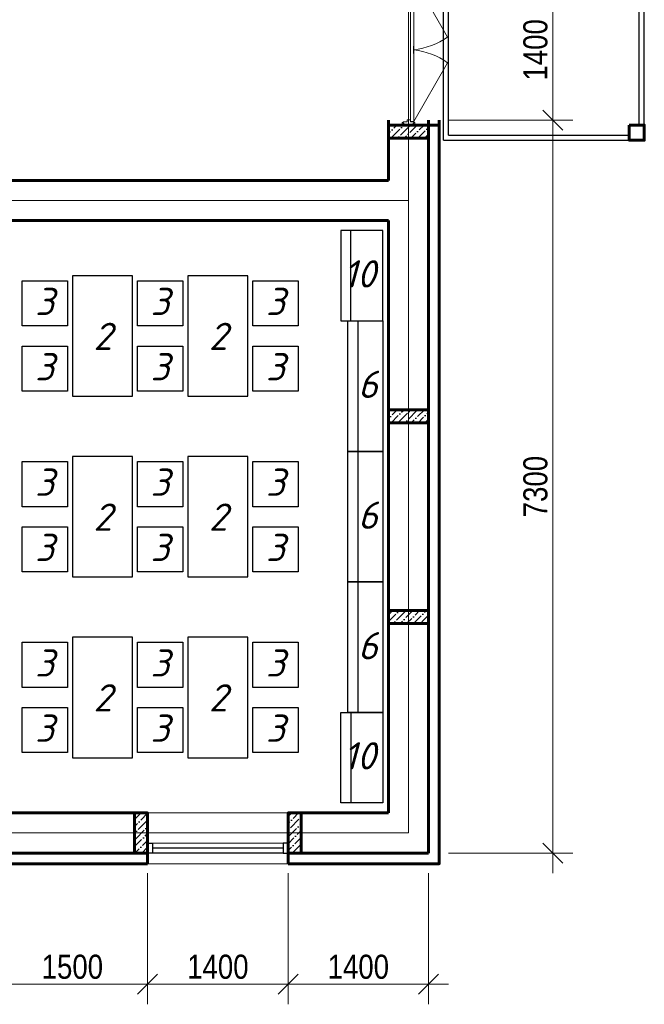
# Model space of a CAD drawing. Header units: millimetres. Extents: x -257011 to 237647566, y 2784933 to 6706507.
# Tile 138 of 256: x 9446608 to 9456843, y 5008132 to 5024255. Entities that reach past the tile are written whole.
import ezdxf

# ---------------------------------------------------------------- set-up
doc = ezdxf.new("R2010")
doc.units = ezdxf.units.MM
doc.header["$LTSCALE"] = 1000
doc.header["$PDMODE"] = 32
doc.header["$PDSIZE"] = 0.3
doc.linetypes.add('ACAD_ISO10W100', pattern=[18, 12, -3, 0, -3])
for name, color, linetype, lineweight in [('Doors', 86, 'Continuous', 13), ('expl', 234, 'Continuous', 13), ('Калонны', 20, 'Continuous', 25), ('Размеры', 251, 'Continuous', 18)]:
    doc.layers.add(name, color=color, linetype=linetype, lineweight=lineweight)
doc.layers.add('kcd_tx', color=7, linetype='Continuous')
doc.layers.add('ТХ', color=7, linetype='Continuous')
doc.styles.get("Standard").update_dxf_attribs({"font": 'ARIALN.TTF'})
doc.dimstyles.new('Санжар', dxfattribs={"dimtxt": 240, "dimasz": 200, "dimexe": 200, "dimexo": 200, "dimgap": 50, "dimtad": 1, "dimdec": 0, "dimtxsty": 'Standard', "dimblk": 'OBLIQUE', "dimcen": 2.5, "dimdle": 200, "dimclrd": 152, "dimclre": 152, "dimclrt": 152, "dimadec": 0, "dimazin": 0, "dimtfac": 1, "dimtdec": 0, "dimtmove": 0, "dimatfit": 3, "dimldrblk": 'OBLIQUE', "dimfxl": 0, "dimlwd": 0, "dimlwe": 0, "dimarcsym": 0})
pattern_1 = [(45, (9743850, 3839070.33), (25.2569703, 92.6088912), [119.0625, -23.8125, 0, -23.8125])]

# ---------------------------------------------------------------- blocks, each defined once
blk = doc.blocks.new('40')
at = {"ltscale": 60}
blk.add_line((16735239.2, -6956029.7), (16735314.3, -6956029.7), dxfattribs=at)
at = {"layer": 'Doors'}
for p, q in [((16734559.3, -6956029.7), (16735148.1, -6955689.8)), ((16735994.2, -6956029.7), (16735405.4, -6955689.8)), ((16734521.7, -6956019.7), (16734548.1, -6956019.7)), ((16734521.7, -6956029.7), (16734521.7, -6956019.7)), ((16734521.7, -6956029.7), (16734521.7, -6956134.6)), ((16734521.7, -6956029.7), (16734536.3, -6956029.7)), ((16734521.7, -6956029.7), (16734521.7, -6956029.7)), ((16734536.3, -6956029.7), (16734536.3, -6956034.4)), ((16734536.3, -6956034.4), (16734540.3, -6956034.4)), ((16734540.3, -6956029.7), (16734555.3, -6956029.7)), ((16734540.3, -6956029.7), (16734540.3, -6956034.4)), ((16734548.1, -6956029.7), (16734548.1, -6956019.7)), ((16734555.3, -6956029.7), (16734555.3, -6956063.3)), ((16734559.3, -6956029.7), (16735239.2, -6956029.7)), ((16734559.3, -6956029.7), (16734559.3, -6956063.3)), ((16735994.2, -6956029.7), (16735314.3, -6956029.7)), ((16735994.2, -6956029.7), (16735994.2, -6956063.3)), ((16735998.2, -6956029.7), (16735998.2, -6956063.3)), ((16736013.2, -6956029.7), (16735998.2, -6956029.7)), ((16736031.7, -6956019.7), (16736005.4, -6956019.7)), ((16736005.4, -6956029.7), (16736005.4, -6956019.7)), ((16736013.2, -6956029.7), (16736013.2, -6956034.4)), ((16736017.2, -6956034.4), (16736013.2, -6956034.4)), ((16736031.7, -6956029.7), (16736017.2, -6956029.7)), ((16736017.2, -6956029.7), (16736017.2, -6956034.4)), ((16736031.7, -6956029.7), (16736031.7, -6956019.7)), ((16736031.7, -6956029.7), (16736031.7, -6956134.6)), ((16736031.7, -6956029.7), (16736031.7, -6956029.7)), ((16734521.7, -6956134.6), (16734536.3, -6956134.6)), ((16734521.7, -6956134.6), (16734536.3, -6956134.6)), ((16734521.7, -6956134.6), (16734521.7, -6956134.6)), ((16734521.7, -6956134.6), (16734521.7, -6956144.7)), ((16734521.7, -6956144.7), (16734548.1, -6956144.7)), ((16734536.3, -6956134.6), (16734536.3, -6956130)), ((16734536.3, -6956130), (16734540.3, -6956130)), ((16734540.3, -6956134.6), (16734540.3, -6956130)), ((16734540.3, -6956134.6), (16734555.3, -6956134.6)), ((16734548.1, -6956134.6), (16734548.1, -6956144.7)), ((16734555.3, -6956063.3), (16735239.2, -6956063.3)), ((16734555.3, -6956096.9), (16734576.4, -6956096.9)), ((16734555.3, -6956096.9), (16734555.3, -6956134.6)), ((16734576.4, -6956063.3), (16734576.4, -6956096.9)), ((16735998.2, -6956063.3), (16734576.4, -6956063.3)), ((16735977.1, -6956063.3), (16735977.1, -6956096.9)), ((16735998.2, -6956096.9), (16735977.1, -6956096.9)), ((16735998.2, -6956096.9), (16735998.2, -6956134.6)), ((16736013.2, -6956134.6), (16735998.2, -6956134.6)), ((16736005.4, -6956134.6), (16736005.4, -6956144.7)), ((16736031.7, -6956144.7), (16736005.4, -6956144.7)), ((16736013.2, -6956134.6), (16736013.2, -6956130)), ((16736017.2, -6956130), (16736013.2, -6956130)), ((16736017.2, -6956134.6), (16736017.2, -6956130)), ((16736031.7, -6956134.6), (16736017.2, -6956134.6)), ((16736031.7, -6956134.6), (16736017.2, -6956134.6)), ((16736031.7, -6956134.6), (16736031.7, -6956134.6)), ((16736031.7, -6956134.6), (16736031.7, -6956144.7))]:
    blk.add_line(p, q, dxfattribs=at)
blk.add_ellipse((16734940.2, -6955962.8), major_axis=(-175.1, 462.6), ratio=0.632541, start_param=4.336202, end_param=5.088576, dxfattribs=at)
at = {"layer": 'Doors', "extrusion": (0, 0, -1)}
blk.add_ellipse((16735613.3, -6955962.8), major_axis=(175.1, 462.6), ratio=0.632541, start_param=4.336202, end_param=5.088576, dxfattribs=at)
blk = doc.blocks.new('_Oblique')
at = {"color": 0, "linetype": 'ByBlock', "lineweight": -2}
blk.add_line((-0.5, -0.5), (0.5, 0.5), dxfattribs=at)
blk = doc.blocks.new('*D1996')
at = {"layer": 'Defpoints', "color": 0, "lineweight": 50, "ltscale": 100, "transparency": 16777216}
for p in [(9760543.6, 5074072.3), (9761943.6, 5074072.3), (9760543.6, 5072765.8)]:
    blk.add_point(p, dxfattribs=at)
at = {"layer": 'kcd_tx', "color": 152, "lineweight": 0, "ltscale": 100, "transparency": 16777216}
for p, q in [((9760543.6, 5073872.3), (9760543.6, 5072565.8)), ((9761943.6, 5073872.3), (9761943.6, 5072565.8)), ((9762143.6, 5072765.8), (9760343.6, 5072765.8))]:
    blk.add_line(p, q, dxfattribs=at)
at = {"layer": 'kcd_tx', "color": 152, "lineweight": 0, "ltscale": 100, "transparency": 16777216, "xscale": 200, "yscale": 200, "zscale": 200, "rotation": 180}
blk.add_blockref('_Oblique', (9760543.6, 5072765.8), dxfattribs=at)
at = {"layer": 'kcd_tx', "color": 152, "lineweight": 0, "ltscale": 100, "transparency": 16777216, "xscale": 200, "yscale": 200, "zscale": 200}
blk.add_blockref('_Oblique', (9761943.6, 5072765.8), dxfattribs=at)
at = {"layer": 'kcd_tx', "color": 152, "lineweight": 30, "ltscale": 100, "transparency": 16777216, "insert": (9761243.6, 5072938.4), "char_height": 240, "attachment_point": 5}
blk.add_mtext('1400', dxfattribs=at)
blk = doc.blocks.new('*D1997')
at = {"layer": 'Defpoints', "color": 0, "lineweight": 50, "ltscale": 100, "transparency": 16777216}
for p in [(9759143.6, 5074072.3), (9760543.6, 5074072.3), (9759143.6, 5072765.8)]:
    blk.add_point(p, dxfattribs=at)
at = {"layer": 'kcd_tx', "color": 152, "lineweight": 0, "ltscale": 100, "transparency": 16777216}
for p, q in [((9759143.6, 5073872.3), (9759143.6, 5072565.8)), ((9760543.6, 5073872.3), (9760543.6, 5072565.8)), ((9760743.6, 5072765.8), (9758943.6, 5072765.8))]:
    blk.add_line(p, q, dxfattribs=at)
at = {"layer": 'kcd_tx', "color": 152, "lineweight": 0, "ltscale": 100, "transparency": 16777216, "xscale": 200, "yscale": 200, "zscale": 200, "rotation": 180}
blk.add_blockref('_Oblique', (9759143.6, 5072765.8), dxfattribs=at)
at = {"layer": 'kcd_tx', "color": 152, "lineweight": 0, "ltscale": 100, "transparency": 16777216, "xscale": 200, "yscale": 200, "zscale": 200}
blk.add_blockref('_Oblique', (9760543.6, 5072765.8), dxfattribs=at)
at = {"layer": 'kcd_tx', "color": 152, "lineweight": 30, "ltscale": 100, "transparency": 16777216, "insert": (9759843.6, 5072938.4), "char_height": 240, "attachment_point": 5}
blk.add_mtext('1400', dxfattribs=at)
blk = doc.blocks.new('*D1998')
at = {"layer": 'Defpoints', "color": 0, "lineweight": 50, "ltscale": 100, "transparency": 16777216}
for p in [(9757643.6, 5074072.3), (9759143.6, 5074072.3), (9757643.6, 5072765.8)]:
    blk.add_point(p, dxfattribs=at)
at = {"layer": 'kcd_tx', "color": 152, "lineweight": 0, "ltscale": 100, "transparency": 16777216}
for p, q in [((9757643.6, 5073872.3), (9757643.6, 5072565.8)), ((9759143.6, 5073872.3), (9759143.6, 5072565.8)), ((9759343.6, 5072765.8), (9757443.6, 5072765.8))]:
    blk.add_line(p, q, dxfattribs=at)
at = {"layer": 'kcd_tx', "color": 152, "lineweight": 0, "ltscale": 100, "transparency": 16777216, "xscale": 200, "yscale": 200, "zscale": 200, "rotation": 180}
blk.add_blockref('_Oblique', (9757643.6, 5072765.8), dxfattribs=at)
at = {"layer": 'kcd_tx', "color": 152, "lineweight": 0, "ltscale": 100, "transparency": 16777216, "xscale": 200, "yscale": 200, "zscale": 200}
blk.add_blockref('_Oblique', (9759143.6, 5072765.8), dxfattribs=at)
at = {"layer": 'kcd_tx', "color": 152, "lineweight": 30, "ltscale": 100, "transparency": 16777216, "insert": (9758393.6, 5072938.4), "char_height": 240, "attachment_point": 5}
blk.add_mtext('1500', dxfattribs=at)
blk = doc.blocks.new('*D1989')
at = {"color": 152, "lineweight": 0, "ltscale": 100, "transparency": 16777216}
for p, q in [((9763181.8, 5073872.3), (9763181.8, 5081572.3)), ((9762143.6, 5081372.3), (9763381.8, 5081372.3)), ((9762143.6, 5074072.3), (9763381.8, 5074072.3))]:
    blk.add_line(p, q, dxfattribs=at)
at = {"layer": 'Defpoints', "color": 0, "lineweight": 50, "ltscale": 100, "transparency": 16777216}
for p in [(9761943.6, 5081372.3), (9763181.8, 5081372.3), (9761943.6, 5074072.3)]:
    blk.add_point(p, dxfattribs=at)
at = {"color": 152, "lineweight": 0, "ltscale": 100, "transparency": 16777216, "xscale": 200, "yscale": 200, "zscale": 200}
for p, rotation in [((9763181.8, 5081372.3), 90), ((9763181.8, 5074072.3), 270)]:
    blk.add_blockref('_Oblique', p, dxfattribs=dict(at, rotation=rotation))
at = {"color": 152, "ltscale": 100, "transparency": 16777216, "insert": (9763009.3, 5077722.3), "char_height": 240, "attachment_point": 5, "rotation": 90}
blk.add_mtext('7300', dxfattribs=at)
blk = doc.blocks.new('*D1990')
at = {"color": 152, "lineweight": 0, "ltscale": 100, "transparency": 16777216}
for p, q in [((9763181.8, 5081172.3), (9763181.8, 5082972.3)), ((9762143.6, 5082772.3), (9763381.8, 5082772.3)), ((9762143.6, 5081372.3), (9763381.8, 5081372.3))]:
    blk.add_line(p, q, dxfattribs=at)
at = {"layer": 'Defpoints', "color": 0, "lineweight": 50, "ltscale": 100, "transparency": 16777216}
for p in [(9761943.6, 5082772.3), (9763181.8, 5082772.3), (9761943.6, 5081372.3)]:
    blk.add_point(p, dxfattribs=at)
at = {"color": 152, "lineweight": 0, "ltscale": 100, "transparency": 16777216, "xscale": 200, "yscale": 200, "zscale": 200}
for p, rotation in [((9763181.8, 5082772.3), 90), ((9763181.8, 5081372.3), 270)]:
    blk.add_blockref('_Oblique', p, dxfattribs=dict(at, rotation=rotation))
at = {"color": 152, "ltscale": 100, "transparency": 16777216, "insert": (9763009.3, 5082072.3), "char_height": 240, "attachment_point": 5, "rotation": 90}
blk.add_mtext('1400', dxfattribs=at)
blk = doc.blocks.new('ergerddd')
at = {"ltscale": 100}
for p, q in [((-561938.1, 1436587.7), (-561500.4, 1435274.4)), ((-561500.4, 1435274.4), (-561110.4, 1435205.3)), ((-561110.4, 1435205.3), (-561814.4, 1435198.2)), ((-561814.4, 1435198.2), (-561451.5, 1435127.9)), ((-561451.5, 1435127.9), (-561016.1, 1433821.8))]:
    blk.add_line(p, q, dxfattribs=at)
at = {"layer": 'expl', "lineweight": 30}
for p, q in [((-561488.1, 1435387.7), (-561555.3, 1435630.7)), ((-561488.1, 1435387.7), (-561420.9, 1435630.7)), ((-561488.1, 1433887.7), (-561488.1, 1435087.7)), ((-561488.1, 1433887.7), (-561555.3, 1434130.7)), ((-561488.1, 1433887.7), (-561420.9, 1434130.7))]:
    blk.add_line(p, q, dxfattribs=at)
blk = doc.blocks.new('werfsdsss')
at = {"ltscale": 100}
for p, q in [((-579749.3, 1431155.2), (-579749.3, 1437355.2)), ((-577749.3, 1437355.2, 0), (-579749.3, 1437355.2, 0)), ((-579699.3, 1433155.2), (-579699.3, 1437305.2)), ((-577899.3, 1437305.2, 0), (-579699.3, 1437305.2, 0)), ((-577749.3, 1431155.2, 0), (-577749.3, 1437355.2, 0)), ((-577799.3, 1431305.2, 0), (-577799.3, 1437205.2, 0)), ((-578799.3, 1432855.2), (-578799.3, 1436155.2)), ((-578799.3, 1436155.2, 0), (-578699.3, 1436155.2, 0)), ((-578749.3, 1432855.2), (-578749.3, 1436155.2)), ((-578699.3, 1432855.2), (-578699.3, 1436155.2)), ((-579699.3, 1435855.2), (-578799.3, 1435855.2)), ((-578799.3, 1435855.2), (-578749.3, 1435855.2)), ((-578699.3, 1435855.2), (-578749.3, 1435855.2)), ((-577799.3, 1435855.2), (-578699.3, 1435855.2)), ((-579699.3, 1435555.2), (-578799.3, 1435555.2)), ((-577799.3, 1435555.2), (-578699.3, 1435555.2)), ((-579699.3, 1435255.2), (-578799.3, 1435255.2)), ((-577799.3, 1435255.2), (-578699.3, 1435255.2)), ((-579699.3, 1434955.2), (-578799.3, 1434955.2)), ((-577799.3, 1434955.2), (-578699.3, 1434955.2)), ((-579699.3, 1434655.2), (-578799.3, 1434655.2)), ((-577799.3, 1434655.2), (-578699.3, 1434655.2)), ((-579699.3, 1434355.2), (-578799.3, 1434355.2)), ((-577799.3, 1434355.2), (-578699.3, 1434355.2)), ((-579699.3, 1434055.2), (-578799.3, 1434055.2)), ((-577799.3, 1434055.2), (-578699.3, 1434055.2)), ((-579699.3, 1433755.2), (-578799.3, 1433755.2)), ((-577799.3, 1433755.2), (-578699.3, 1433755.2)), ((-579699.3, 1433455.2), (-578799.3, 1433455.2)), ((-577799.3, 1433455.2), (-578699.3, 1433455.2)), ((-579749.3, 1433155.2), (-578799.3, 1433155.2)), ((-579699.3, 1431205.2), (-579699.3, 1433155.2)), ((-577749.3, 1433155.2), (-578699.3, 1433155.2)), ((-578699.3, 1432855.2), (-578799.3, 1432855.2)), ((-579749.3, 1431155.2), (-577749.3, 1431155.2)), ((-579699.3, 1431205.2), (-577899.3, 1431205.2))]:
    blk.add_line(p, q, dxfattribs=at)
at = {"layer": 'expl', "lineweight": 30}
for p, q in [((-579249.3, 1433155.2), (-579249.3, 1435855.2)), ((-578249.3, 1435855.2), (-578249.3, 1434655.2)), ((-578249.3, 1434355.2), (-578249.3, 1433155.2)), ((-578249.3, 1433155.2), (-578316.4, 1433398.2)), ((-578249.3, 1433155.2), (-578182.1, 1433398.2))]:
    blk.add_line(p, q, dxfattribs=at)
blk.add_circle((-579249.3, 1433103.8), 51.4, dxfattribs=at)
blk.add_arc((-578749.3, 1435858.9, 0), 500, 359.57578, 180.42422, dxfattribs=at)
at = {"layer": 'Размеры', "lineweight": 60, "ltscale": 5, "elevation": 0}
blk.add_lwpolyline([(-577899.3, 1437355.2), (-577899.3, 1437205.2), (-577749.3, 1437205.2), (-577749.3, 1437355.2)], close=True, dxfattribs=at)
at = {"layer": 'Размеры', "lineweight": 60, "ltscale": 5}
blk.add_lwpolyline([(-577899.3, 1431305.2), (-577899.3, 1431155.2), (-577749.3, 1431155.2), (-577749.3, 1431305.2)], close=True, dxfattribs=at)
at = {"lineweight": 60}
blk.add_blockref('ergerddd', (-16761.2, -732.5), dxfattribs=at)
blk = doc.blocks.new('njmghn')
at = {"ltscale": 100}
h = blk.add_hatch(dxfattribs=at)
h.set_pattern_fill('ANSI36', color=256, scale=15, style=0)
h.set_pattern_definition([(45, (9747250, 3846790.33), (25.2569703, 92.6088912), [119.0625, -23.8125, 0, -23.8125])])
h.paths.add_polyline_path([(9761543.6, 5081192.3), (9761543.6, 5081322.3), (9761943.6, 5081322.3), (9761943.6, 5081192.3)])
h = blk.add_hatch(dxfattribs=at)
h.set_pattern_fill('ANSI36', color=256, scale=15, style=0)
h.set_pattern_definition(pattern_1)
h.paths.add_polyline_path([(9761943.6, 5078487.3), (9761943.6, 5078357.3), (9761543.6, 5078357.3), (9761543.6, 5078487.3)])
h = blk.add_hatch(dxfattribs=at)
h.set_pattern_fill('ANSI36', color=256, scale=15, style=0)
h.set_pattern_definition(pattern_1)
h.paths.add_polyline_path([(9761943.6, 5076487.3), (9761943.6, 5076357.3), (9761543.6, 5076357.3), (9761543.6, 5076487.3)])
h = blk.add_hatch(dxfattribs=at)
h.set_pattern_fill('ANSI36', color=256, scale=15, style=0)
h.set_pattern_definition([(45, (9865245.847, 4356917.793), (25.2569703, 92.6088912), [119.0625, -23.8125, 0, -23.8125])])
h.paths.add_polyline_path([(9759143.6, 5074072.3), (9759013.6, 5074072.3), (9759013.6, 5074472.3), (9759143.6, 5074472.3)])
h = blk.add_hatch(dxfattribs=at)
h.set_pattern_fill('ANSI36', color=256, scale=15, style=0)
h.set_pattern_definition([(45, (9867015.847, 4356917.793), (25.2569703, 92.6088912), [119.0625, -23.8125, 0, -23.8125])])
h.paths.add_polyline_path([(9760673.6, 5074072.3), (9760543.6, 5074072.3), (9760543.6, 5074472.3), (9760673.6, 5074472.3)])
at = {"color": 1, "linetype": 'ACAD_ISO10W100', "lineweight": 9, "ltscale": 100}
for p, q in [((9761743.6, 5089872.3), (9761743.6, 5074272.3)), ((9761743.6, 5080572.3), (9734743.6, 5080572.3)), ((9761743.6, 5074272.3), (9734743.6, 5074272.3))]:
    blk.add_line(p, q, dxfattribs=at)
at = {"lineweight": 60, "ltscale": 100}
for p, q in [((9761543.6, 5080772.3), (9761543.6, 5081372.3)), ((9761943.6, 5081322.3), (9761543.6, 5081322.3)), ((9761943.6, 5074072.3), (9761943.6, 5081372.3)), ((9761543.6, 5080772.3), (9754243.6, 5080772.3)), ((9761543.6, 5080372.3), (9754243.6, 5080372.3)), ((9761543.6, 5074472.3), (9761543.6, 5080372.3)), ((9761543.6, 5074532.4), (9761543.6, 5080372.3)), ((9757643.6, 5074472.3), (9759143.6, 5074472.3)), ((9759143.6, 5074472.3), (9759143.6, 5074072.3)), ((9760543.6, 5074472.3), (9761543.6, 5074472.3)), ((9760543.6, 5074472.3), (9760543.6, 5074072.3)), ((9757643.6, 5074072.3), (9759143.6, 5074072.3)), ((9760543.6, 5074072.3), (9761943.6, 5074072.3))]:
    blk.add_line(p, q, dxfattribs=at)
at = {"lineweight": 9, "ltscale": 100}
for p, q in [((9760543.6, 5074472.3), (9759143.6, 5074472.3)), ((9760543.6, 5073965.3), (9759143.6, 5073965.3))]:
    blk.add_line(p, q, dxfattribs=at)
at = {"color": 5, "lineweight": 0}
blk.add_line((9760493.6, 5074172.3), (9759193.6, 5074172.3), dxfattribs=at)
at = {"color": 5}
for p, q in [((9760493.6, 5074122.3), (9759193.6, 5074122.3)), ((9760493.6, 5074072.3), (9759193.6, 5074072.3))]:
    blk.add_line(p, q, dxfattribs=at)
at = {"color": 32, "lineweight": 30, "ltscale": 100}
for points in [[(9760543.6, 5073972.3), (9762043.6, 5073972.3), (9762043.6, 5081372.3)], [(9757643.6, 5073972.3), (9759143.6, 5073972.3)]]:
    blk.add_lwpolyline(points, dxfattribs=at)
at = {"color": 252, "lineweight": 60, "ltscale": 100}
for points in [[(9760543.6, 5073965.3), (9762050.6, 5073965.3), (9762050.6, 5081372.3)], [(9762050.6, 5081322.3), (9761943.6, 5081322.3)], [(9759143.6, 5074072.3), (9759143.6, 5073965.3)], [(9760543.6, 5074072.3), (9760543.6, 5073965.3)], [(9757643.6, 5073965.3), (9759143.6, 5073965.3)]]:
    blk.add_lwpolyline(points, dxfattribs=at)
at = {"color": 5}
for points in [[(9759143.6, 5074172.3), (9759193.6, 5074172.3), (9759193.6, 5074072.3), (9759143.6, 5074072.3)], [(9760543.6, 5074172.3), (9760493.6, 5074172.3), (9760493.6, 5074072.3), (9760543.6, 5074072.3)]]:
    blk.add_lwpolyline(points, close=True, dxfattribs=at)
at = {"layer": 'Размеры', "lineweight": 60, "ltscale": 5}
for points in [[(9761543.6, 5081322.3), (9761543.6, 5081192.3), (9761943.6, 5081192.3), (9761943.6, 5081322.3)], [(9761943.6, 5078357.3), (9761943.6, 5078487.3), (9761543.6, 5078487.3), (9761543.6, 5078357.3)], [(9761943.6, 5076357.3), (9761943.6, 5076487.3), (9761543.6, 5076487.3), (9761543.6, 5076357.3)], [(9759013.6, 5074072.3), (9759143.6, 5074072.3), (9759143.6, 5074472.3), (9759013.6, 5074472.3)], [(9760543.6, 5074072.3), (9760673.6, 5074072.3), (9760673.6, 5074472.3), (9760543.6, 5074472.3)]]:
    blk.add_lwpolyline(points, close=True, dxfattribs=at)
at = {"layer": 'Размеры', "ltscale": 5}
for points in [[(9761943.6, 5078487.3), (9761943.6, 5078357.3), (9761543.6, 5078357.3), (9761543.6, 5078487.3)], [(9761943.6, 5076487.3), (9761943.6, 5076357.3), (9761543.6, 5076357.3), (9761543.6, 5076487.3)]]:
    blk.add_lwpolyline(points, close=True, dxfattribs=at)
at = {"layer": 'ТХ', "ltscale": 5}
for points in [[(9761488, 5080272.3), (9761068, 5080272.3), (9761068, 5079372.3), (9761488, 5079372.3)], [(9761168, 5080272.3), (9761068, 5080272.3), (9761068, 5079372.3), (9761168, 5079372.3)], [(9758343.6, 5079322.3), (9757893.6, 5079322.3), (9757893.6, 5079772.3), (9758343.6, 5079772.3)], [(9758993.6, 5079822.3), (9758393.6, 5079822.3), (9758393.6, 5078622.3), (9758993.6, 5078622.3)], [(9759493.6, 5079322.3), (9759043.6, 5079322.3), (9759043.6, 5079772.3), (9759493.6, 5079772.3)], [(9760143.6, 5079822.3), (9759543.6, 5079822.3), (9759543.6, 5078622.3), (9760143.6, 5078622.3)], [(9760643.6, 5079322.3), (9760193.6, 5079322.3), (9760193.6, 5079772.3), (9760643.6, 5079772.3)], [(9761488, 5078072.3), (9761138, 5078072.3), (9761138, 5079372.3), (9761488, 5079372.3)], [(9761238, 5078072.3), (9761138, 5078072.3), (9761138, 5079372.3), (9761238, 5079372.3)], [(9758343.6, 5078672.3), (9757893.6, 5078672.3), (9757893.6, 5079122.3), (9758343.6, 5079122.3)], [(9759493.6, 5078672.3), (9759043.6, 5078672.3), (9759043.6, 5079122.3), (9759493.6, 5079122.3)], [(9760643.6, 5078672.3), (9760193.6, 5078672.3), (9760193.6, 5079122.3), (9760643.6, 5079122.3)], [(9758993.6, 5078022.3), (9758393.6, 5078022.3), (9758393.6, 5076822.3), (9758993.6, 5076822.3)], [(9760143.6, 5078022.3), (9759543.6, 5078022.3), (9759543.6, 5076822.3), (9760143.6, 5076822.3)], [(9761488, 5076772.3), (9761138, 5076772.3), (9761138, 5078072.3), (9761488, 5078072.3)], [(9761238, 5076772.3), (9761138, 5076772.3), (9761138, 5078072.3), (9761238, 5078072.3)], [(9758343.6, 5077522.3), (9757893.6, 5077522.3), (9757893.6, 5077972.3), (9758343.6, 5077972.3)], [(9759493.6, 5077522.3), (9759043.6, 5077522.3), (9759043.6, 5077972.3), (9759493.6, 5077972.3)], [(9760643.6, 5077522.3), (9760193.6, 5077522.3), (9760193.6, 5077972.3), (9760643.6, 5077972.3)], [(9758343.6, 5076872.3), (9757893.6, 5076872.3), (9757893.6, 5077322.3), (9758343.6, 5077322.3)], [(9759493.6, 5076872.3), (9759043.6, 5076872.3), (9759043.6, 5077322.3), (9759493.6, 5077322.3)], [(9760643.6, 5076872.3), (9760193.6, 5076872.3), (9760193.6, 5077322.3), (9760643.6, 5077322.3)], [(9761488, 5075472.3), (9761138, 5075472.3), (9761138, 5076772.3), (9761488, 5076772.3)], [(9761238, 5075472.3), (9761138, 5075472.3), (9761138, 5076772.3), (9761238, 5076772.3)], [(9758993.6, 5076222.3), (9758393.6, 5076222.3), (9758393.6, 5075022.3), (9758993.6, 5075022.3)], [(9760143.6, 5076222.3), (9759543.6, 5076222.3), (9759543.6, 5075022.3), (9760143.6, 5075022.3)], [(9758343.6, 5075722.3), (9757893.6, 5075722.3), (9757893.6, 5076172.3), (9758343.6, 5076172.3)], [(9759493.6, 5075722.3), (9759043.6, 5075722.3), (9759043.6, 5076172.3), (9759493.6, 5076172.3)], [(9760643.6, 5075722.3), (9760193.6, 5075722.3), (9760193.6, 5076172.3), (9760643.6, 5076172.3)], [(9758343.6, 5075072.3), (9757893.6, 5075072.3), (9757893.6, 5075522.3), (9758343.6, 5075522.3)], [(9759493.6, 5075072.3), (9759043.6, 5075072.3), (9759043.6, 5075522.3), (9759493.6, 5075522.3)], [(9760643.6, 5075072.3), (9760193.6, 5075072.3), (9760193.6, 5075522.3), (9760643.6, 5075522.3)], [(9761488, 5074572.3), (9761068, 5074572.3), (9761068, 5075472.3), (9761488, 5075472.3)], [(9761168, 5074572.3), (9761068, 5074572.3), (9761068, 5075472.3), (9761168, 5075472.3)]]:
    blk.add_lwpolyline(points, close=True, dxfattribs=at)
at = {"lineweight": 60}
blk.add_blockref('werfsdsss', (10341842.9, 3650017.1), dxfattribs=at)
at = {"xscale": -0.9933774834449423, "yscale": 0.9933774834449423, "zscale": 0.9933774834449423, "rotation": 270}
blk.add_blockref('40', (16671759, -11542374.8), dxfattribs=at)
at = {"layer": 'Калонны', "char_height": 271.656, "attachment_point": 3}
for s, insert in [('{\\fArial|b0|i0|c204|p34;\\C150; \\fISOCPEUR|b0|i1|c204|p34;\\C1;1\\fISOCPEUR|b0|i1|c0|p34;0}', (9761416, 5079976.8)), ('{\\fArial|b0|i0|c204|p34;\\C150; \\fISOCPEUR|b0|i1|c204|p34;\\C1;3}', (9758213.2, 5079701.8)), ('{\\fArial|b0|i0|c204|p34;\\C150; \\fISOCPEUR|b0|i1|c204|p34;\\C1;3}', (9759363.2, 5079701.8)), ('{\\fArial|b0|i0|c204|p34;\\C150; \\fISOCPEUR|b0|i1|c204|p34;\\C1;3}', (9760513.2, 5079701.8)), ('{\\fArial|b0|i0|c204|p34;\\C150; \\fISOCPEUR|b0|i1|c204|p34;\\C1;2}', (9758789.4, 5079354.2)), ('{\\fArial|b0|i0|c204|p34;\\C150; \\fISOCPEUR|b0|i1|c204|p34;\\C1;2}', (9759939.4, 5079354.2)), ('{\\fArial|b0|i0|c204|p34;\\C150; \\fISOCPEUR|b0|i1|c204|p34;\\C1;3}', (9758213.2, 5079051.8)), ('{\\fArial|b0|i0|c204|p34;\\C150; \\fISOCPEUR|b0|i1|c204|p34;\\C1;3}', (9759363.2, 5079051.8)), ('{\\fArial|b0|i0|c204|p34;\\C150; \\fISOCPEUR|b0|i1|c204|p34;\\C1;3}', (9760513.2, 5079051.8)), ('{\\fArial|b0|i0|c204|p34;\\C150; \\fISOCPEUR|b0|i1|c204|p34;\\C1;6}', (9761437, 5078876.8)), ('{\\fArial|b0|i0|c204|p34;\\C150; \\fISOCPEUR|b0|i1|c204|p34;\\C1;3}', (9758213.2, 5077901.8)), ('{\\fArial|b0|i0|c204|p34;\\C150; \\fISOCPEUR|b0|i1|c204|p34;\\C1;3}', (9759363.2, 5077901.8)), ('{\\fArial|b0|i0|c204|p34;\\C150; \\fISOCPEUR|b0|i1|c204|p34;\\C1;3}', (9760513.2, 5077901.8)), ('{\\fArial|b0|i0|c204|p34;\\C150; \\fISOCPEUR|b0|i1|c204|p34;\\C1;2}', (9758789.4, 5077554.2)), ('{\\fArial|b0|i0|c204|p34;\\C150; \\fISOCPEUR|b0|i1|c204|p34;\\C1;2}', (9759939.4, 5077554.2)), ('{\\fArial|b0|i0|c204|p34;\\C150; \\fISOCPEUR|b0|i1|c204|p34;\\C1;6}', (9761437, 5077573.2)), ('{\\fArial|b0|i0|c204|p34;\\C150; \\fISOCPEUR|b0|i1|c204|p34;\\C1;3}', (9758213.2, 5077251.8)), ('{\\fArial|b0|i0|c204|p34;\\C150; \\fISOCPEUR|b0|i1|c204|p34;\\C1;3}', (9759363.2, 5077251.8)), ('{\\fArial|b0|i0|c204|p34;\\C150; \\fISOCPEUR|b0|i1|c204|p34;\\C1;3}', (9760513.2, 5077251.8)), ('{\\fArial|b0|i0|c204|p34;\\C150; \\fISOCPEUR|b0|i1|c204|p34;\\C1;6}', (9761437, 5076273.2)), ('{\\fArial|b0|i0|c204|p34;\\C150; \\fISOCPEUR|b0|i1|c204|p34;\\C1;3}', (9758213.2, 5076101.8)), ('{\\fArial|b0|i0|c204|p34;\\C150; \\fISOCPEUR|b0|i1|c204|p34;\\C1;3}', (9759363.2, 5076101.8)), ('{\\fArial|b0|i0|c204|p34;\\C150; \\fISOCPEUR|b0|i1|c204|p34;\\C1;3}', (9760513.2, 5076101.8)), ('{\\fArial|b0|i0|c204|p34;\\C150; \\fISOCPEUR|b0|i1|c204|p34;\\C1;2}', (9758789.4, 5075754.2)), ('{\\fArial|b0|i0|c204|p34;\\C150; \\fISOCPEUR|b0|i1|c204|p34;\\C1;2}', (9759939.4, 5075754.2)), ('{\\fArial|b0|i0|c204|p34;\\C150; \\fISOCPEUR|b0|i1|c204|p34;\\C1;3}', (9758213.2, 5075451.8)), ('{\\fArial|b0|i0|c204|p34;\\C150; \\fISOCPEUR|b0|i1|c204|p34;\\C1;3}', (9759363.2, 5075451.8)), ('{\\fArial|b0|i0|c204|p34;\\C150; \\fISOCPEUR|b0|i1|c204|p34;\\C1;3}', (9760513.2, 5075451.8)), ('{\\fArial|b0|i0|c204|p34;\\C150; \\fISOCPEUR|b0|i1|c204|p34;\\C1;1\\fISOCPEUR|b0|i1|c0|p34;0}', (9761416, 5075176.8))]:
    blk.add_mtext(s, dxfattribs=dict(at, insert=insert))
at = {"ltscale": 100}
for base, p1, p2, override, picture, middle in [((9763181.8, 5082772.3), (9761943.6, 5081372.3), (9761943.6, 5082772.3), {"dimtmove": 1, "dimfxl": 1.25, "dimarcsym": 2}, '*D1990', (9763009.3, 5082072.3)), ((9763181.8, 5081372.3), (9761943.6, 5074072.3), (9761943.6, 5081372.3), {"dimfxl": 1.25, "dimarcsym": 2}, '*D1989', (9763009.3, 5077722.3))]:
    dim = blk.add_linear_dim(base=base, p1=p1, p2=p2, angle=90, dimstyle='Санжар', override=override, dxfattribs=at)
    dim.commit()
    dim.dimension.update_dxf_attribs({"geometry": picture, "text_midpoint": middle})
at = {"layer": 'kcd_tx', "lineweight": 30, "ltscale": 100}
for base, p1, p2, picture, middle in [((9757643.6, 5072765.8), (9759143.6, 5074072.3), (9757643.6, 5074072.3), '*D1998', (9758393.6, 5072938.4)), ((9759143.6, 5072765.8), (9760543.6, 5074072.3), (9759143.6, 5074072.3), '*D1997', (9759843.6, 5072938.4)), ((9760543.6, 5072765.8), (9761943.6, 5074072.3), (9760543.6, 5074072.3), '*D1996', (9761243.6, 5072938.4))]:
    dim = blk.add_linear_dim(base=base, p1=p1, p2=p2, angle=180, dimstyle='Санжар', dxfattribs=at)
    dim.commit()
    dim.dimension.update_dxf_attribs({"geometry": picture, "text_midpoint": middle})

msp = doc.modelspace()

# ---------------------------------------------------------------- block references
at = {"lineweight": 50, "xscale": 1.644058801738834, "yscale": 1.644058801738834, "zscale": 1.644058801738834}
msp.add_blockref('njmghn', (-6595901.467, -3331464.788), dxfattribs=at)

doc.saveas('drawing.dxf')
